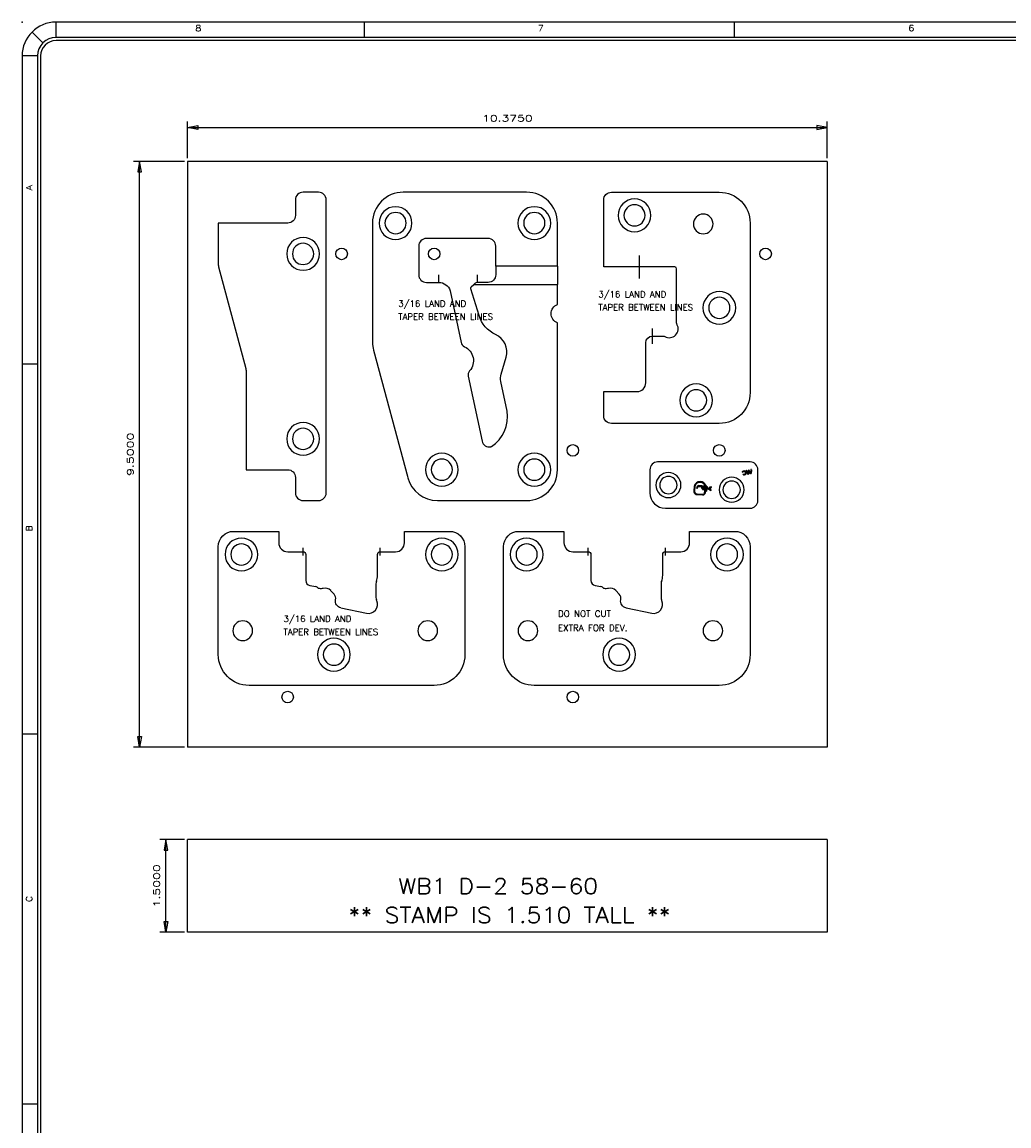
# Model space of a CAD drawing. Header units: inches. Extents: x 3 to 289, y 4 to 291.
# Tile 63 of 256: x 15 to 31, y 111 to 128. Entities that reach past the tile are written whole.
import ezdxf
from ezdxf.enums import TextEntityAlignment as Align

# ---------------------------------------------------------------- set-up
doc = ezdxf.new("R2010")
doc.units = ezdxf.units.IN
doc.header["$LTSCALE"] = 0.5
doc.header["$MEASUREMENT"] = 0
for name, color, linetype in [('DIE', 7, 'Continuous'), ('MFB', 7, 'Continuous'), ('PLOTVIEW1', 7, 'Continuous')]:
    doc.layers.add(name, color=color, linetype=linetype)
doc.styles.add('VERO0-Simplex', font='simplex_.ttf')
doc.styles.add('VERO5-RomanD', font='romand__.ttf')

# ---------------------------------------------------------------- blocks, each defined once
blk = doc.blocks.new('ArrowheadClosed')
at = {"color": 0}
for p, q in [((0, 0), (-1, 0.18)), ((-1, 0.18), (-1, -0.18)), ((-1, -0.18), (0, 0))]:
    blk.add_line(p, q, dxfattribs=at)

msp = doc.modelspace()

# ---------------------------------------------------------------- linework, layer by layer
at = {"layer": 'DIE', "color": 9, "linetype": 'Continuous'}
for p, q in [((19.432, 125.73), (19.182, 125.73)), ((22.807, 125.73), (20.807, 125.73)), ((24.182, 125.73), (25.932, 125.73)), ((19.057, 125.605), (19.057, 125.355)), ((19.557, 120.855), (19.557, 125.605)), ((24.057, 124.519), (24.057, 125.605)), ((17.807, 125.23), (17.807, 124.551)), ((18.932, 125.23), (17.807, 125.23)), ((20.307, 125.23), (20.307, 123.296)), ((23.307, 124.533), (23.307, 125.23)), ((26.432, 125.23), (26.432, 122.48)), ((22.182, 124.98), (21.182, 124.98)), ((21.057, 124.855), (21.057, 124.393)), ((22.307, 124.533), (22.307, 124.855)), ((17.811, 124.519), (18.253, 122.871)), ((23.307, 124.533), (22.307, 124.533)), ((22.307, 124.533), (22.307, 124.393)), ((23.307, 124.533), (23.307, 124.233)), ((25.211, 124.519), (24.057, 124.519)), ((25.24, 123.608), (25.24, 124.49)), ((21.182, 124.268), (21.383, 124.268)), ((22.182, 124.268), (22.01, 124.268)), ((21.566, 124.133), (21.744, 123.294)), ((22.035, 123.73), (21.902, 124.163)), ((21.91, 124.194), (21.949, 124.233)), ((21.966, 124.25), (21.949, 124.233)), ((21.949, 124.233), (23.307, 124.233)), ((23.307, 123.91), (23.307, 124.233)), ((23.307, 121.23), (23.307, 123.611)), ((24.846, 123.396), (25.028, 123.396)), ((24.74, 122.64), (24.74, 123.29)), ((20.324, 123.167), (20.878, 121.101)), ((22.394, 122.78), (22.473, 123.054)), ((18.257, 122.839), (18.257, 121.23)), ((21.861, 122.745), (22.084, 121.694)), ((22.492, 122.18), (22.39, 122.66)), ((24.057, 122.105), (24.057, 122.496)), ((24.057, 122.496), (24.596, 122.496)), ((25.932, 121.98), (24.182, 121.98)), ((18.257, 121.23), (18.932, 121.23)), ((24.807, 121.23), (24.807, 120.855)), ((26.432, 121.355), (24.932, 121.355)), ((26.396, 121.159), (26.366, 121.212)), ((26.366, 121.212), (26.395, 121.158)), ((26.372, 121.215), (26.399, 121.166)), ((26.4, 121.167), (26.373, 121.216)), ((26.405, 121.223), (26.4, 121.167)), ((26.401, 121.166), (26.406, 121.222)), ((26.411, 121.212), (26.406, 121.161)), ((26.407, 121.16), (26.412, 121.209)), ((26.436, 121.167), (26.411, 121.212)), ((26.411, 121.212), (26.412, 121.209)), ((26.412, 121.224), (26.412, 121.224)), ((26.412, 121.224), (26.439, 121.174)), ((26.44, 121.175), (26.412, 121.224)), ((26.412, 121.209), (26.436, 121.166)), ((26.445, 121.231), (26.44, 121.175)), ((26.441, 121.175), (26.446, 121.231)), ((26.452, 121.23), (26.447, 121.17)), ((26.448, 121.169), (26.453, 121.23)), ((26.557, 120.73), (26.557, 121.23)), ((19.057, 121.105), (19.057, 120.855)), ((26.317, 121.15), (26.316, 121.15)), ((26.318, 121.199), (26.318, 121.198)), ((26.329, 121.145), (26.329, 121.144)), ((26.395, 121.158), (26.407, 121.16)), ((26.396, 121.159), (26.395, 121.158)), ((26.406, 121.161), (26.396, 121.159)), ((26.399, 121.166), (26.4, 121.167)), ((26.399, 121.166), (26.401, 121.166)), ((26.4, 121.167), (26.4, 121.167)), ((26.401, 121.166), (26.4, 121.167)), ((26.406, 121.161), (26.407, 121.16)), ((26.447, 121.17), (26.436, 121.167)), ((26.436, 121.166), (26.448, 121.169)), ((26.436, 121.167), (26.436, 121.166)), ((26.439, 121.174), (26.44, 121.175)), ((26.439, 121.174), (26.441, 121.175)), ((26.44, 121.175), (26.44, 121.175)), ((26.441, 121.175), (26.44, 121.175)), ((26.447, 121.17), (26.448, 121.169)), ((25.524, 120.878), (25.529, 120.966)), ((25.53, 120.965), (25.526, 120.878)), ((25.53, 120.965), (25.529, 120.966)), ((25.537, 120.965), (25.532, 120.877)), ((25.534, 120.877), (25.538, 120.964)), ((25.537, 120.965), (25.538, 120.964)), ((25.634, 120.959), (25.595, 120.961)), ((25.595, 120.961), (25.595, 120.959)), ((25.595, 120.959), (25.634, 120.957)), ((25.597, 120.969), (25.596, 120.971)), ((25.702, 120.965), (25.596, 120.971)), ((25.597, 120.969), (25.704, 120.963)), ((25.642, 120.951), (25.654, 120.919)), ((25.656, 120.92), (25.644, 120.952)), ((25.663, 120.95), (25.662, 120.926)), ((25.662, 120.911), (25.672, 120.909)), ((25.673, 120.91), (25.663, 120.913)), ((25.664, 120.926), (25.665, 120.95)), ((25.668, 120.919), (25.713, 120.917)), ((25.711, 120.918), (25.669, 120.921)), ((25.706, 120.955), (25.67, 120.957)), ((25.67, 120.955), (25.704, 120.953)), ((25.715, 120.908), (25.675, 120.91)), ((25.675, 120.908), (25.713, 120.906)), ((25.694, 120.892), (25.692, 120.849)), ((25.694, 120.849), (25.692, 120.849)), ((25.696, 120.89), (25.694, 120.892)), ((25.715, 120.891), (25.694, 120.892)), ((25.694, 120.849), (25.696, 120.89)), ((25.696, 120.89), (25.717, 120.889)), ((25.7, 120.856), (25.702, 120.883)), ((25.7, 120.856), (25.702, 120.856)), ((25.704, 120.963), (25.702, 120.965)), ((25.702, 120.883), (25.724, 120.882)), ((25.702, 120.883), (25.703, 120.882)), ((25.703, 120.882), (25.702, 120.856)), ((25.726, 120.88), (25.703, 120.882)), ((25.706, 120.955), (25.704, 120.953)), ((25.704, 120.953), (25.711, 120.918)), ((25.713, 120.917), (25.706, 120.955)), ((25.711, 120.963), (25.712, 120.965)), ((25.724, 120.962), (25.711, 120.963)), ((25.713, 120.917), (25.711, 120.918)), ((25.712, 120.965), (25.725, 120.964)), ((25.719, 120.916), (25.712, 120.955)), ((25.712, 120.955), (25.714, 120.953)), ((25.712, 120.955), (25.718, 120.954)), ((25.715, 120.908), (25.713, 120.906)), ((25.713, 120.906), (25.715, 120.891)), ((25.714, 120.953), (25.721, 120.918)), ((25.717, 120.953), (25.714, 120.953)), ((25.717, 120.889), (25.715, 120.908)), ((25.717, 120.889), (25.715, 120.891)), ((25.718, 120.954), (25.717, 120.953)), ((25.72, 120.951), (25.717, 120.953)), ((25.718, 120.954), (25.721, 120.952)), ((25.719, 120.916), (25.721, 120.918)), ((25.721, 120.952), (25.72, 120.951)), ((25.726, 120.921), (25.72, 120.951)), ((25.721, 120.952), (25.728, 120.921)), ((25.722, 120.903), (25.736, 120.914)), ((25.724, 120.882), (25.722, 120.903)), ((25.722, 120.903), (25.723, 120.902)), ((25.737, 120.913), (25.723, 120.902)), ((25.723, 120.902), (25.726, 120.88)), ((25.724, 120.962), (25.725, 120.964)), ((25.727, 120.961), (25.724, 120.962)), ((25.724, 120.882), (25.726, 120.88)), ((25.725, 120.964), (25.728, 120.962)), ((25.725, 120.921), (25.726, 120.921)), ((25.728, 120.921), (25.726, 120.921)), ((25.727, 120.961), (25.728, 120.962)), ((25.736, 120.922), (25.727, 120.961)), ((25.728, 120.921), (25.727, 120.92)), ((25.728, 120.962), (25.738, 120.923)), ((25.736, 120.922), (25.738, 120.923)), ((25.736, 120.914), (25.736, 120.922)), ((25.736, 120.914), (25.737, 120.913)), ((25.738, 120.923), (25.737, 120.913)), ((25.779, 120.941), (25.746, 120.921)), ((25.746, 120.921), (25.796, 120.89)), ((25.749, 120.921), (25.746, 120.921)), ((25.749, 120.921), (25.781, 120.94)), ((25.795, 120.893), (25.749, 120.921)), ((25.786, 120.935), (25.764, 120.92)), ((25.764, 120.92), (25.767, 120.92)), ((25.764, 120.92), (25.799, 120.9)), ((25.767, 120.92), (25.786, 120.933)), ((25.802, 120.901), (25.767, 120.92)), ((25.806, 120.95), (25.774, 120.946)), ((25.774, 120.946), (25.779, 120.941)), ((25.778, 120.945), (25.774, 120.946)), ((25.778, 120.945), (25.803, 120.947)), ((25.781, 120.94), (25.778, 120.945)), ((25.781, 120.94), (25.779, 120.941)), ((25.786, 120.935), (25.786, 120.933)), ((25.791, 120.93), (25.786, 120.935)), ((25.786, 120.933), (25.791, 120.927)), ((25.791, 120.927), (25.806, 120.95)), ((25.803, 120.947), (25.791, 120.93)), ((25.791, 120.93), (25.791, 120.927)), ((25.799, 120.9), (25.795, 120.893)), ((25.795, 120.893), (25.796, 120.89)), ((25.796, 120.89), (25.802, 120.901)), ((25.799, 120.9), (25.802, 120.901)), ((25.803, 120.947), (25.806, 120.95)), ((19.182, 120.73), (19.432, 120.73)), ((21.361, 120.73), (22.807, 120.73)), ((25.659, 120.829), (25.573, 120.834)), ((25.573, 120.832), (25.658, 120.827)), ((25.573, 120.826), (25.657, 120.821)), ((25.657, 120.819), (25.573, 120.824)), ((25.657, 120.821), (25.657, 120.819)), ((25.658, 120.827), (25.659, 120.829)), ((25.057, 120.605), (26.432, 120.605)), ((18.057, 120.23), (18.788, 120.23)), ((18.788, 120.23), (18.788, 120.043)), ((20.826, 120.043), (20.826, 120.23)), ((20.826, 120.23), (21.557, 120.23)), ((22.682, 120.23), (23.413, 120.23)), ((23.413, 120.23), (23.413, 120.043)), ((25.451, 120.043), (25.451, 120.23)), ((25.451, 120.23), (26.182, 120.23)), ((17.807, 118.23), (17.807, 119.98)), ((21.807, 119.98), (21.807, 118.23)), ((22.432, 118.23), (22.432, 119.98)), ((26.432, 119.98), (26.432, 118.23)), ((18.932, 119.899), (19.182, 119.899)), ((19.226, 119.855), (19.226, 119.433)), ((20.389, 119.515), (20.389, 119.855)), ((20.432, 119.899), (20.682, 119.899)), ((23.557, 119.899), (23.807, 119.899)), ((23.851, 119.855), (23.851, 119.433)), ((25.014, 119.515), (25.014, 119.855)), ((25.057, 119.899), (25.307, 119.899)), ((19.293, 119.353), (19.388, 119.336)), ((19.473, 119.3), (19.462, 119.3)), ((19.684, 119.212), (19.629, 119.272)), ((20.364, 119.381), (20.364, 119.157)), ((23.918, 119.353), (24.013, 119.336)), ((24.098, 119.3), (24.087, 119.3)), ((24.309, 119.212), (24.254, 119.272)), ((24.989, 119.381), (24.989, 119.157)), ((19.794, 118.989), (20.21, 118.902)), ((24.419, 118.989), (24.835, 118.902)), ((21.307, 117.73), (18.307, 117.73)), ((25.932, 117.73), (22.932, 117.73))]:
    msp.add_line(p, q, dxfattribs=at)
at = {"layer": 'DIE', "color": 4, "linetype": 'Continuous'}
for p, q in [((26.34, 121.21), (26.339, 121.211)), ((26.366, 121.212), (26.366, 121.212)), ((26.372, 121.215), (26.373, 121.216)), ((26.406, 121.222), (26.405, 121.223)), ((26.446, 121.231), (26.445, 121.231)), ((26.452, 121.23), (26.453, 121.23)), ((26.308, 121.195), (26.307, 121.196)), ((26.314, 121.194), (26.315, 121.194)), ((26.316, 121.205), (26.316, 121.206)), ((26.322, 121.154), (26.323, 121.154)), ((26.328, 121.151), (26.328, 121.152)), ((26.34, 121.204), (26.341, 121.203)), ((26.351, 121.198), (26.35, 121.197)), ((26.351, 121.156), (26.351, 121.157)), ((26.352, 121.15), (26.353, 121.149)), ((26.357, 121.199), (26.358, 121.2)), ((26.358, 121.166), (26.357, 121.166)), ((26.364, 121.167), (26.365, 121.167)), ((25.526, 120.878), (25.524, 120.878)), ((25.532, 120.877), (25.534, 120.877)), ((25.634, 120.959), (25.634, 120.957)), ((25.644, 120.952), (25.642, 120.951)), ((25.656, 120.92), (25.654, 120.919)), ((25.662, 120.926), (25.664, 120.926)), ((25.663, 120.913), (25.662, 120.911)), ((25.663, 120.95), (25.665, 120.95)), ((25.668, 120.919), (25.669, 120.921)), ((25.67, 120.957), (25.67, 120.955)), ((25.673, 120.91), (25.672, 120.909)), ((25.675, 120.91), (25.675, 120.908)), ((25.727, 120.92), (25.725, 120.921)), ((25.573, 120.832), (25.573, 120.834)), ((25.573, 120.826), (25.573, 120.824))]:
    msp.add_line(p, q, dxfattribs=at)
at = {"layer": 'DIE', "color": 9, "linetype": 'Continuous', "extrusion": (0, 0, -1)}
for centre, radius in [((-24.557, 125.355), 0.266), ((-24.557, 125.355), 0.172), ((-20.682, 125.23), 0.266), ((-20.682, 125.23), 0.172), ((-22.932, 125.23), 0.266), ((-22.932, 125.23), 0.172), ((-25.671, 125.215), 0.16), ((-19.182, 124.73), 0.266), ((-19.182, 124.73), 0.172), ((-25.932, 123.855), 0.266), ((-25.932, 123.855), 0.172), ((-25.557, 122.355), 0.266), ((-25.557, 122.355), 0.172), ((-19.182, 121.73), 0.266), ((-19.182, 121.73), 0.172), ((-21.432, 121.23), 0.266), ((-21.432, 121.23), 0.172), ((-22.932, 121.23), 0.266), ((-22.932, 121.23), 0.172), ((-25.107, 120.98), 0.203), ((-25.107, 120.98), 0.141), ((-26.132, 120.905), 0.203), ((-26.132, 120.905), 0.141), ((-25.679, 120.942), 0.00784), ((-18.182, 119.855), 0.266), ((-18.182, 119.855), 0.172), ((-21.432, 119.855), 0.266), ((-21.432, 119.855), 0.172), ((-22.807, 119.855), 0.266), ((-22.807, 119.855), 0.172), ((-26.057, 119.855), 0.266), ((-26.057, 119.855), 0.172), ((-18.203, 118.619), 0.16), ((-21.203, 118.619), 0.16), ((-22.828, 118.619), 0.16), ((-25.828, 118.619), 0.16), ((-19.682, 118.23), 0.266), ((-19.682, 118.23), 0.172), ((-24.307, 118.23), 0.266), ((-24.307, 118.23), 0.172)]:
    msp.add_circle(centre, radius, dxfattribs=at)
at = {"layer": 'DIE', "color": 9, "linetype": 'Continuous'}
msp.add_circle((25.679, 120.942), 0.0096, dxfattribs=at)
for centre, radius, start, end in [((19.182, 125.605), 0.125, 90, 180), ((19.432, 125.605), 0.125, 0, 90), ((20.807, 125.23), 0.5, 90, 180), ((22.807, 125.23), 0.5, 0, 90), ((21.182, 124.855), 0.125, 90, 180), ((22.182, 124.855), 0.125, 0, 90), ((17.932, 124.551), 0.125, 180, 195), ((25.211, 124.49), 0.029, 0, 90), ((21.182, 124.393), 0.125, 180, 270), ((22.01, 124.205), 0.0625, 90, 135), ((25.121, 123.515), 0.144, 240.0736, 29.9264), ((22.175, 123.14), 0.31, 344, 65.2945), ((20.807, 123.296), 0.5, 180, 195), ((21.842, 123.315), 0.1, 192, 245.2732), ((21.958, 122.766), 0.1, 138.7268, 192), ((24.596, 122.64), 0.144, 270, 0), ((21.913, 122.094), 0.585, 303.459, 8.4907), ((22.201, 121.719), 0.12, 192, 281.4482), ((22.807, 121.23), 0.5, 270, 0), ((24.932, 121.23), 0.125, 90, 180), ((26.368, 121.025), 0.188, 98.6088, 105.8323), ((26.342, 121.195), 0.0157, 17.115, 98.6087), ((26.369, 121.214), 0.004, 28.6985, 208.6985), ((26.409, 121.222), 0.004, 29.6981, 174.7198), ((26.432, 121.23), 0.125, 0, 90), ((26.449, 121.231), 0.004, 355.3, 175.3), ((21.361, 121.23), 0.5, 195, 270), ((25.62, 120.946), 0.0918, 10.3791, 168.0738), ((25.62, 120.946), 0.0856, 11.3763, 167.753), ((26.311, 121.195), 0.00312, 170.1362, 350.1362), ((26.32, 121.193), 0.0125, 105.8323, 170.1362), ((26.32, 121.193), 0.00538, 106.7734, 170.1362), ((26.32, 121.152), 0.00312, 33.8638, 213.8638), ((26.328, 121.157), 0.0126, 214.131, 278.1619), ((26.368, 121.025), 0.18, 98.6088, 105.8603), ((26.327, 121.157), 0.00538, 213.8638, 278.1677), ((26.303, 121.331), 0.18, 278.1677, 285.3911), ((26.303, 121.331), 0.188, 278.1855, 285.3911), ((26.342, 121.195), 0.00852, 17.1152, 98.6091), ((26.178, 121.144), 0.18, 6.8847, 17.1151), ((26.348, 121.165), 0.00852, 285.3911, 6.8847), ((26.348, 121.165), 0.0157, 285.3911, 6.8847), ((26.178, 121.144), 0.188, 6.8847, 17.1151), ((19.182, 120.855), 0.125, 180, 270), ((19.432, 120.855), 0.125, 270, 0), ((25.057, 120.855), 0.25, 180, 270), ((25.575, 120.875), 0.0497, 177, 267), ((25.575, 120.875), 0.0435, 177, 267), ((25.603, 120.935), 0.0362, 99.6965, 182.611), ((25.572, 120.933), 0.00552, 177.9931, 5.9149), ((25.568, 120.69), 0.244, 89.9018, 90.3167), ((25.603, 120.934), 0.0277, 108.1894, 181.2857), ((25.588, 120.756), 0.178, 93.5007, 94.0683), ((25.634, 120.948), 0.0105, 20.6817, 87), ((25.666, 120.923), 0.0123, 200.6817, 254.703), ((25.666, 120.854), 0.0341, 254.7272, 3.5115), ((25.666, 120.854), 0.0279, 253.4151, 349.7946), ((25.669, 120.926), 0.00703, 177, 267), ((25.67, 120.95), 0.00703, 87, 177), ((25.675, 120.921), 0.0123, 254.703, 267), ((25.719, 120.927), 0.00878, 281.5992, 318.6574), ((26.432, 120.73), 0.125, 270, 0), ((18.932, 120.043), 0.144, 180, 270), ((20.682, 120.043), 0.144, 270, 0), ((23.557, 120.043), 0.144, 180, 270), ((25.307, 120.043), 0.144, 270, 0), ((19.307, 119.433), 0.0815, 180, 259.9742), ((20.47, 119.381), 0.106, 159.1104, 180), ((20.12, 119.515), 0.269, 339.0818, 360), ((23.932, 119.433), 0.0815, 180, 259.9742), ((25.095, 119.381), 0.106, 159.1104, 180), ((24.745, 119.515), 0.269, 339.0818, 360), ((19.381, 119.297), 0.04, 40.967, 79.9742), ((19.543, 119.193), 0.117, 42.4732, 106.3485), ((24.006, 119.297), 0.04, 40.967, 79.9742), ((24.168, 119.193), 0.117, 42.4732, 106.3485), ((19.606, 119.141), 0.106, 347.942, 42.4732), ((20.241, 119.047), 0.148, 258.2208, 23.0696), ((20.47, 119.157), 0.106, 180, 200.8896), ((24.231, 119.141), 0.106, 347.942, 42.4732), ((24.866, 119.047), 0.148, 258.2208, 23.0696), ((25.095, 119.157), 0.106, 180, 200.8896), ((19.816, 119.096), 0.109, 258.1376, 258.2208), ((24.441, 119.096), 0.109, 258.1376, 258.2208)]:
    msp.add_arc(centre, radius, start, end, dxfattribs=at)
at = {"layer": 'DIE', "color": 9, "linetype": 'Continuous', "extrusion": (0, 0, -1)}
for centre, radius, start, end in [((-24.182, 125.605), 0.125, 0, 90), ((-25.932, 125.23), 0.5, 90, 180), ((-18.932, 125.355), 0.125, 180, 270), ((-21.383, 124.077), 0.191, 90, 162.9858), ((-22.182, 124.393), 0.125, 180, 270), ((-21.932, 124.172), 0.0313, 342.9999, 45), ((-23.365, 123.761), 0.16, 291.1852, 68.8148), ((-22.513, 123.876), 0.5, 294.6543, 342.9999), ((-25.284, 123.608), 0.0435, 330.0736, 0), ((-24.846, 123.29), 0.106, 0, 90), ((-25.028, 123.352), 0.0435, 90, 119.9264), ((-21.695, 122.997), 0.25, 114.7268, 221.2732), ((-18.132, 122.839), 0.125, 165, 180), ((-22.635, 122.712), 0.25, 348, 16), ((-25.932, 122.48), 0.5, 180, 270), ((-24.182, 122.105), 0.125, 270, 0), ((-22.219, 121.631), 0.03, 236.541, 258.5518), ((-18.932, 121.105), 0.125, 90, 180), ((-26.368, 121.025), 0.188, 74.1677, 81.3912), ((-26.342, 121.195), 0.0165, 81.3913, 162.885), ((-26.369, 121.214), 0.00312, 331.3015, 151.3015), ((-26.409, 121.222), 0.00313, 5.2802, 150.2443), ((-26.449, 121.231), 0.00312, 4.7, 184.7), ((-25.62, 120.946), 0.0936, 11.8415, 168.7667), ((-25.62, 120.946), 0.0838, 12.344, 167.0651), ((-26.311, 121.195), 0.004, 189.8638, 9.8638), ((-26.32, 121.193), 0.0134, 9.8638, 74.1677), ((-26.32, 121.193), 0.00625, 9.8638, 73.2929), ((-26.32, 121.152), 0.004, 326.1592, 146.1362), ((-26.328, 121.157), 0.0135, 261.8366, 325.8932), ((-26.368, 121.025), 0.181, 74.1376, 81.3912), ((-26.327, 121.157), 0.00625, 261.8323, 326.1362), ((-26.303, 121.331), 0.181, 254.6089, 261.8323), ((-26.303, 121.331), 0.188, 254.6089, 261.8145), ((-26.342, 121.195), 0.0094, 81.3909, 162.8848), ((-26.178, 121.144), 0.181, 162.8849, 173.1153), ((-26.348, 121.165), 0.0094, 173.1153, 254.6089), ((-26.348, 121.165), 0.0165, 173.1153, 254.6089), ((-26.178, 121.144), 0.188, 162.8849, 173.1153), ((-25.575, 120.875), 0.0515, 273, 3), ((-25.575, 120.875), 0.0417, 273, 3), ((-25.603, 120.935), 0.0344, 357.2607, 79.9808), ((-25.572, 120.933), 0.00376, 173.0854, 3), ((-25.603, 120.934), 0.026, 358.8842, 71.0942), ((-25.634, 120.948), 0.00878, 93, 159.3183), ((-25.666, 120.923), 0.0105, 285.297, 339.3183), ((-25.666, 120.854), 0.0359, 176.6506, 284.9664), ((-25.666, 120.854), 0.0261, 190.4451, 287.0383), ((-25.669, 120.926), 0.00527, 273, 3), ((-25.67, 120.95), 0.00527, 3, 93), ((-25.675, 120.921), 0.0105, 273, 285.297), ((-25.719, 120.927), 0.0105, 221.3426, 268.2042), ((-18.057, 119.98), 0.25, 0, 90), ((-21.557, 119.98), 0.25, 90, 180), ((-22.682, 119.98), 0.25, 0, 90), ((-26.182, 119.98), 0.25, 90, 180), ((-19.182, 119.855), 0.0435, 90, 180), ((-20.432, 119.855), 0.0435, 0, 90), ((-23.807, 119.855), 0.0435, 90, 180), ((-25.057, 119.855), 0.0435, 0, 90), ((-20.763, 119.269), 0.419, 20.8896, 20.9182), ((-25.388, 119.269), 0.419, 20.8896, 20.9182), ((-19.462, 119.367), 0.0675, 270, 319.033), ((-19.473, 119.43), 0.13, 253.6515, 270), ((-24.087, 119.367), 0.0675, 270, 319.033), ((-24.098, 119.43), 0.13, 253.6515, 270), ((-19.816, 119.096), 0.109, 281.7792, 12.058), ((-20.763, 119.269), 0.419, 336.9304, 339.1104), ((-24.441, 119.096), 0.109, 281.7792, 12.058), ((-25.388, 119.269), 0.419, 336.9304, 339.1104), ((-18.307, 118.23), 0.5, 270, 0), ((-21.307, 118.23), 0.5, 180, 270), ((-22.932, 118.23), 0.5, 270, 0), ((-25.932, 118.23), 0.5, 180, 270)]:
    msp.add_arc(centre, radius, start, end, dxfattribs=at)
at = {"layer": 'MFB', "color": 56, "linetype": 'Continuous'}
for p, q in [((17.307, 126.28), (17.307, 126.88)), ((17.307, 126.78), (27.682, 126.78)), ((27.682, 126.28), (27.682, 126.88)), ((17.257, 126.23), (16.431, 126.23)), ((16.531, 116.73), (16.531, 126.23)), ((17.257, 116.73), (16.431, 116.73)), ((17.257, 115.23), (16.858, 115.23)), ((16.958, 113.73), (16.958, 115.23)), ((17.257, 113.73), (16.858, 113.73))]:
    msp.add_line(p, q, dxfattribs=at)
at = {"layer": 'MFB', "color": 4, "linetype": 'Continuous'}
for p, q in [((17.307, 126.23), (17.307, 116.73)), ((27.682, 126.23), (17.307, 126.23)), ((27.682, 126.23), (27.682, 116.73)), ((24.634, 124.706), (24.634, 124.331)), ((21.383, 124.268), (21.383, 124.393)), ((22.01, 124.268), (22.01, 124.393)), ((24.846, 123.271), (24.846, 123.521)), ((19.182, 119.836), (19.182, 119.961)), ((20.432, 119.836), (20.432, 119.961)), ((23.807, 119.836), (23.807, 119.961)), ((25.057, 119.836), (25.057, 119.961)), ((27.682, 116.73), (17.307, 116.73)), ((27.682, 115.23), (17.307, 115.23)), ((17.307, 113.73), (17.307, 115.23)), ((27.682, 115.23), (27.682, 113.73)), ((27.682, 113.73), (17.307, 113.73))]:
    msp.add_line(p, q, dxfattribs=at)
for centre in [(19.807, 124.73), (21.307, 124.73), (26.682, 124.73), (23.557, 121.543), (25.932, 121.543), (18.932, 117.543), (23.557, 117.543)]:
    msp.add_circle(centre, 0.0937, dxfattribs=at)
at = {"layer": 'PLOTVIEW1', "color": 97, "linetype": 'Continuous'}
for p, q in [((61.175, 128.49), (15.175, 128.49)), ((15.175, 128.24), (15.175, 128.49)), ((20.175, 128.49), (20.175, 128.24)), ((26.175, 128.49), (26.175, 128.24)), ((14.963, 128.152), (14.786, 128.329)), ((61.175, 128.24), (15.175, 128.24)), ((61.175, 128.19), (15.175, 128.19)), ((14.625, 127.94), (14.625, 93.94)), ((14.875, 127.94), (14.625, 127.94)), ((14.875, 127.94), (14.875, 93.94)), ((14.925, 127.94), (14.925, 93.94)), ((14.875, 122.94), (14.625, 122.94)), ((14.875, 116.94), (14.625, 116.94)), ((14.875, 110.94), (14.625, 110.94))]:
    msp.add_line(p, q, dxfattribs=at)
for radius in [0.55, 0.3, 0.25]:
    msp.add_arc((15.175, 127.94), radius, 90, 180, dxfattribs=at)
msp.add_point((14.625, 128.49), dxfattribs=at)

# ---------------------------------------------------------------- block references
at = {"layer": 'MFB', "color": 56, "linetype": 'Continuous', "extrusion": (0, 0, -1), "xscale": 0.170138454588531, "yscale": 0.170138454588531, "zscale": 0.170138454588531}
msp.add_blockref('ArrowheadClosed', (-17.307, 126.78), dxfattribs=at)
at = {"layer": 'MFB', "color": 56, "linetype": 'Continuous', "xscale": 0.170138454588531, "yscale": 0.170138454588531, "zscale": 0.170138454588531}
msp.add_blockref('ArrowheadClosed', (27.682, 126.78), dxfattribs=at)
at = {"layer": 'MFB', "color": 56, "linetype": 'Continuous', "xscale": 0.170138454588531, "yscale": 0.170138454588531, "zscale": 0.170138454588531, "rotation": 90}
for p in [(16.531, 126.23), (16.958, 115.23)]:
    msp.add_blockref('ArrowheadClosed', p, dxfattribs=at)
at = {"layer": 'MFB', "color": 56, "linetype": 'Continuous', "extrusion": (0, 0, -1), "xscale": 0.170138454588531, "yscale": 0.170138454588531, "zscale": 0.170138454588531, "rotation": 270}
for p in [(-16.531, 116.73), (-16.958, 113.73)]:
    msp.add_blockref('ArrowheadClosed', p, dxfattribs=at)

# ---------------------------------------------------------------- texts
at = {"layer": 'MFB', "color": 230, "linetype": 'Continuous', "style": 'VERO0-Simplex', "width": 1.3898}
msp.add_text('10.3750', height=0.1, dxfattribs=at).set_placement((22.085, 126.88), (22.905, 126.88), align=Align.FIT)
at = {"layer": 'MFB', "color": 230, "linetype": 'Continuous', "style": 'VERO0-Simplex'}
for s, width, p, p2 in [('9.5000', 1.358929, (16.431, 121.13), (16.431, 121.83)), ('1.5000', 1.410379, (16.858, 114.13), (16.858, 114.83))]:
    msp.add_text(s, height=0.1, rotation=90, dxfattribs=dict(at, width=width)).set_placement(p, p2, align=Align.FIT)
at = {"layer": 'MFB', "color": 7, "linetype": 'Continuous', "style": 'VERO0-Simplex'}
for s, width, p, p2 in [('WB1 D-2 58-60', 1.001388, (20.729, 114.352), (23.967, 114.352)), ('** STAMP IS 1.510 TALL **', 1.000731, (19.917, 113.882), (25.143, 113.882))]:
    msp.add_text(s, height=0.25, dxfattribs=dict(at, width=width)).set_placement(p, p2, align=Align.FIT)
at = {"layer": 'MFB', "color": 7, "linetype": 'Continuous', "attachment_point": 1, "style": 'VERO0-Simplex'}
for s, insert, char_height, line_spacing_factor in [('3/16 LAND AND \\PTAPER BETWEEN LINES', (23.97, 124.126), 0.10156, 1.25), ('3/16 LAND AND \\PTAPER BETWEEN LINES', (20.726, 123.975), 0.10156, 1.25), ('DO NOT CUT \\PEXTRA FOR DEV.', (23.316, 118.946), 0.10313, 1.3375), ('3/16 LAND AND \\PTAPER BETWEEN LINES', (18.864, 118.862), 0.10156, 1.25)]:
    msp.add_mtext(s, dxfattribs=dict(at, insert=insert, char_height=char_height, line_spacing_factor=line_spacing_factor))
at = {"layer": 'PLOTVIEW1', "color": 56, "linetype": 'Continuous', "style": 'VERO5-RomanD', "width": 0.999731}
for s, p, p2 in [('8', (17.436, 128.342), (17.53, 128.342)), ('7', (22.991, 128.342), (23.085, 128.342)), ('6', (29, 128.342), (29.094, 128.342))]:
    msp.add_text(s, height=0.1, dxfattribs=at).set_placement(p, p2, align=Align.FIT)
at = {"layer": 'PLOTVIEW1', "color": 56, "linetype": 'Continuous', "style": 'VERO5-RomanD'}
for s, width, p, p2 in [('A', 0.999731, (14.789, 125.756), (14.789, 125.85)), ('B', 0.999731, (14.789, 120.23), (14.789, 120.324)), ('C', 0.998855, (14.789, 114.218), (14.789, 114.317))]:
    msp.add_text(s, height=0.1, rotation=90, dxfattribs=dict(at, width=width)).set_placement(p, p2, align=Align.FIT)

doc.saveas('drawing.dxf')
